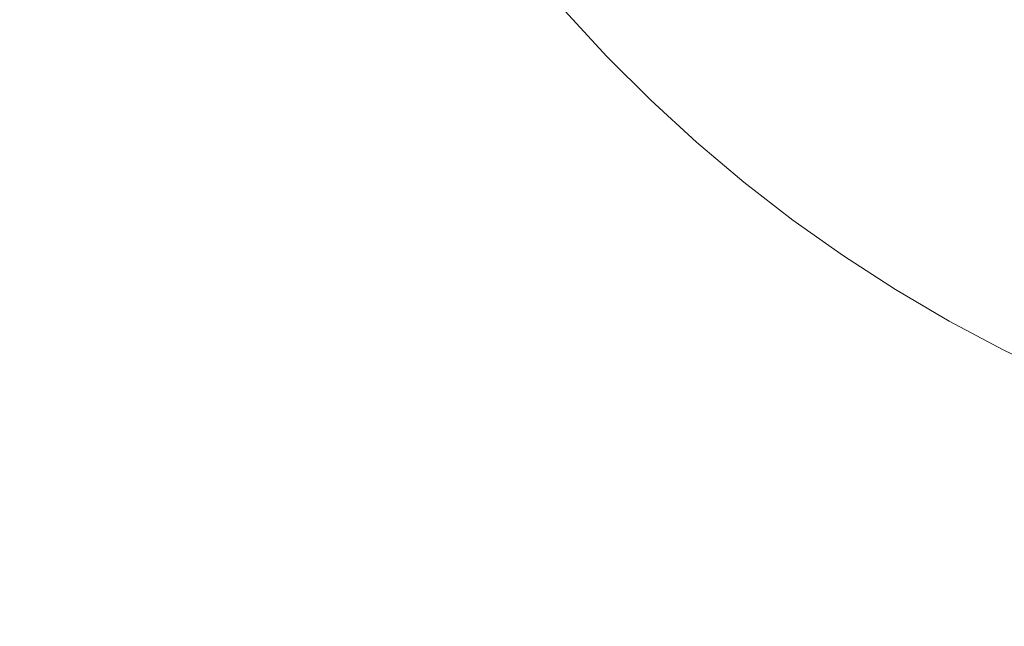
# Model space of a CAD drawing. Header units: centimetres. Extents: x -26 to 27.3, y 37.2 to 39.
# Tile 135 of 256: x -7.9721 to -7.9047, y 37.5919 to 37.6334. Entities that reach past the tile are written whole.
import ezdxf

# ---------------------------------------------------------------- set-up
doc = ezdxf.new("R2010")
doc.units = ezdxf.units.CM
doc.header["$LTSCALE"] = 2.54
doc.layers.add('Lucido design-1', color=7, linetype='Continuous')

# ---------------------------------------------------------------- blocks, each defined once
blk = doc.blocks.new('Gruppo-6-1')
at = {"color": 7, "linetype": 'Continuous', "lineweight": 9}
for points in [[(-25.859734, 38.900112, -349.282667), (-25.859734, 37.300112, -349.282667), (27.240266, 37.300112, -349.282667), (27.240266, 38.900112, -349.282667)], [(-25.859734, 38.900112, -373.24943), (-25.859734, 37.300112, -373.24943), (27.240266, 37.300112, -373.24943), (27.240266, 38.900112, -373.24943)]]:
    blk.add_3dface(points, dxfattribs=at)
for points, invisible_edges in [([(-7.959734, 37.700112, -349.682667), (-7.959734, 38.900112, -349.682667), (9.340266, 38.900112, -349.682667), (9.240266, 37.600112, -349.682667)], 12), ([(-7.959734, 38.900112, -373.64943), (9.340266, 38.900112, -373.64943), (9.240266, 37.600112, -373.64943), (-7.859734, 37.600112, -373.64943)], 10), ([(-7.959734, 37.700112, -373.64943), (-7.959734, 38.900112, -373.64943), (-7.859734, 37.600112, -373.64943)], 10), ([(-7.959734, 37.700112, -349.682667), (9.240266, 37.600112, -349.682667), (-7.859734, 37.600112, -349.682667)], 9), ([(-7.959373, 37.691631, -349.682667), (-7.959644, 37.695868, -349.682667), (-7.959734, 37.700112, -349.682667), (-7.859734, 37.600112, -349.682667)], 12), ([(-7.959373, 37.691631, -373.64943), (-7.959644, 37.695868, -373.64943), (-7.959734, 37.700112, -373.64943), (-7.859734, 37.600112, -373.64943)], 12), ([(-7.859734, 37.600112, -349.682667), (-7.958295, 37.683212, -349.682667), (-7.958924, 37.68741, -349.682667), (-7.959373, 37.691631, -349.682667)], 9), ([(-7.859734, 37.600112, -373.64943), (-7.958295, 37.683212, -373.64943), (-7.958924, 37.68741, -373.64943), (-7.959373, 37.691631, -373.64943)], 9), ([(-7.958295, 37.683212, -349.682667), (-7.876634, 37.60155, -349.682667), (-7.880802, 37.602356, -349.682667)], 9), ([(-7.958295, 37.683212, -349.682667), (-7.900924, 37.608989, -349.682667), (-7.904754, 37.610819, -349.682667)], 9), ([(-7.958295, 37.683212, -349.682667), (-7.889016, 37.604495, -349.682667), (-7.893048, 37.605824, -349.682667), (-7.897019, 37.607323, -349.682667)], 9), ([(-7.958295, 37.683212, -349.682667), (-7.868214, 37.600472, -349.682667), (-7.872435, 37.600922, -349.682667), (-7.876634, 37.60155, -349.682667)], 9), ([(-7.897019, 37.607323, -349.682667), (-7.900924, 37.608989, -349.682667), (-7.958295, 37.683212, -349.682667)], 10), ([(-7.958295, 37.683212, -349.682667), (-7.859734, 37.600112, -349.682667), (-7.863978, 37.600202, -349.682667), (-7.868214, 37.600472, -349.682667)], 9), ([(-7.958295, 37.683212, -349.682667), (-7.912164, 37.614959, -349.682667), (-7.915731, 37.617261, -349.682667), (-7.919197, 37.619712, -349.682667)], 9), ([(-7.880802, 37.602356, -349.682667), (-7.884932, 37.603339, -349.682667), (-7.889016, 37.604495, -349.682667), (-7.958295, 37.683212, -349.682667)], 12), ([(-7.904754, 37.610819, -349.682667), (-7.908503, 37.612811, -349.682667), (-7.912164, 37.614959, -349.682667), (-7.958295, 37.683212, -349.682667)], 12), ([(-7.919197, 37.619712, -349.682667), (-7.922556, 37.622308, -349.682667), (-7.958295, 37.683212, -349.682667)], 10), ([(-7.956507, 37.674914, -349.682667), (-7.957489, 37.679044, -349.682667), (-7.958295, 37.683212, -349.682667), (-7.922556, 37.622308, -349.682667)], 12), ([(-7.956507, 37.674914, -373.64943), (-7.957489, 37.679044, -373.64943), (-7.958295, 37.683212, -373.64943), (-7.859734, 37.600112, -373.64943)], 12), ([(-7.922556, 37.622308, -349.682667), (-7.95535, 37.67083, -349.682667), (-7.956507, 37.674914, -349.682667)], 9), ([(-7.859734, 37.600112, -373.64943), (-7.95535, 37.67083, -373.64943), (-7.956507, 37.674914, -373.64943)], 9), ([(-7.95535, 37.67083, -349.682667), (-7.931929, 37.630918, -349.682667), (-7.934801, 37.634045, -349.682667), (-7.937537, 37.63729, -349.682667)], 9), ([(-7.95535, 37.67083, -349.682667), (-7.922556, 37.622308, -349.682667), (-7.925801, 37.625045, -349.682667)], 9), ([(-7.925801, 37.625045, -349.682667), (-7.928928, 37.627916, -349.682667), (-7.931929, 37.630918, -349.682667), (-7.95535, 37.67083, -349.682667)], 12), ([(-7.859734, 37.600112, -373.64943), (-7.954021, 37.666798, -373.64943), (-7.95535, 37.67083, -373.64943)], 9), ([(-7.950857, 37.658922, -373.64943), (-7.952523, 37.662826, -373.64943), (-7.954021, 37.666798, -373.64943), (-7.859734, 37.600112, -373.64943)], 12), ([(-7.949026, 37.655092, -373.64943), (-7.950857, 37.658922, -373.64943), (-7.859734, 37.600112, -373.64943)], 10), ([(-7.944887, 37.647681, -373.64943), (-7.947035, 37.651343, -373.64943), (-7.949026, 37.655092, -373.64943), (-7.859734, 37.600112, -373.64943)], 12), ([(-7.859734, 37.600112, -373.64943), (-7.942585, 37.644115, -373.64943), (-7.944887, 37.647681, -373.64943)], 9), ([(-7.859734, 37.600112, -373.64943), (-7.937537, 37.63729, -373.64943), (-7.940133, 37.640649, -373.64943), (-7.942585, 37.644115, -373.64943)], 9), ([(-7.969351, 37.632618, -349.686883), (-7.972117, 37.637331, -349.686883), (-7.96859, 37.639301, -349.685763), (-7.965911, 37.634736, -349.685763)], 15), ([(-7.969351, 37.632618, -373.653646), (-7.972117, 37.637331, -373.653646), (-7.96859, 37.639301, -373.652526), (-7.965911, 37.634736, -373.652526)], 15), ([(-7.959654, 37.632578, -349.684812), (-7.96243, 37.636879, -349.684812), (-7.958915, 37.639044, -349.684033), (-7.956234, 37.634889, -349.684033)], 15), ([(-7.959654, 37.632578, -373.651575), (-7.96243, 37.636879, -373.651575), (-7.958915, 37.639044, -373.650796), (-7.956234, 37.634889, -373.650796)], 15), ([(-7.950033, 37.633327, -349.683428), (-7.952786, 37.63722, -349.683428), (-7.949317, 37.639564, -349.682997), (-7.946666, 37.635817, -349.682997)], 15), ([(-7.950033, 37.633327, -373.650191), (-7.952786, 37.63722, -373.650191), (-7.949317, 37.639564, -373.64976), (-7.946666, 37.635817, -373.64976)], 15), ([(-7.943859, 37.632185, -349.682997), (-7.946666, 37.635817, -349.682997), (-7.943287, 37.638316, -349.682744), (-7.940589, 37.634826, -349.682744)], 15), ([(-7.943859, 37.632185, -373.64976), (-7.946666, 37.635817, -373.64976), (-7.943287, 37.638316, -373.649507), (-7.940589, 37.634826, -373.649507)], 15), ([(-7.972746, 37.630528, -349.68817), (-7.975597, 37.635387, -349.68817), (-7.972117, 37.637331, -349.686883), (-7.969351, 37.632618, -349.686883)], 15), ([(-7.972746, 37.630528, -373.654933), (-7.975597, 37.635387, -373.654933), (-7.972117, 37.637331, -373.653646), (-7.969351, 37.632618, -373.653646)], 15), ([(-7.963041, 37.630289, -349.685763), (-7.965911, 37.634736, -349.685763), (-7.96243, 37.636879, -349.684812), (-7.959654, 37.632578, -349.684812)], 15), ([(-7.963041, 37.630289, -373.652526), (-7.965911, 37.634736, -373.652526), (-7.96243, 37.636879, -373.651575), (-7.959654, 37.632578, -373.651575)], 15), ([(-7.953379, 37.630853, -349.684033), (-7.956234, 37.634889, -349.684033), (-7.952786, 37.63722, -349.683428), (-7.950033, 37.633327, -349.683428)], 15), ([(-7.953379, 37.630853, -373.650796), (-7.956234, 37.634889, -373.650796), (-7.952786, 37.63722, -373.650191), (-7.950033, 37.633327, -373.650191)], 15), ([(-7.937745, 37.631453, -349.682744), (-7.940589, 37.634826, -349.682744), (-7.937537, 37.63729, -349.682667), (-7.934801, 37.634045, -349.682667)], 11), ([(-7.937745, 37.631453, -373.649507), (-7.940589, 37.634826, -373.649507), (-7.937537, 37.63729, -373.64943), (-7.934801, 37.634045, -373.64943)], 11), ([(-7.931929, 37.630918, -373.64943), (-7.934801, 37.634045, -373.64943), (-7.937537, 37.63729, -373.64943), (-7.859734, 37.600112, -373.64943)], 12), ([(-7.947117, 37.629555, -349.683428), (-7.950033, 37.633327, -349.683428), (-7.946666, 37.635817, -349.682997), (-7.943859, 37.632185, -349.682997)], 15), ([(-7.947117, 37.629555, -373.650191), (-7.950033, 37.633327, -373.650191), (-7.946666, 37.635817, -373.64976), (-7.943859, 37.632185, -373.64976)], 15), ([(-7.956698, 37.628398, -349.684812), (-7.959654, 37.632578, -349.684812), (-7.956234, 37.634889, -349.684033), (-7.953379, 37.630853, -349.684033)], 15), ([(-7.956698, 37.628398, -373.651575), (-7.959654, 37.632578, -373.651575), (-7.956234, 37.634889, -373.650796), (-7.953379, 37.630853, -373.650796)], 15), ([(-7.966388, 37.628026, -349.686883), (-7.969351, 37.632618, -349.686883), (-7.965911, 37.634736, -349.685763), (-7.963041, 37.630289, -349.685763)], 15), ([(-7.966388, 37.628026, -373.653646), (-7.969351, 37.632618, -373.653646), (-7.965911, 37.634736, -373.652526), (-7.963041, 37.630289, -373.652526)], 15), ([(-7.940901, 37.628676, -349.682997), (-7.943859, 37.632185, -349.682997), (-7.940589, 37.634826, -349.682744), (-7.937745, 37.631453, -349.682744)], 15), ([(-7.940901, 37.628676, -373.64976), (-7.943859, 37.632185, -373.64976), (-7.940589, 37.634826, -373.649507), (-7.937745, 37.631453, -373.649507)], 15), ([(-7.934761, 37.628204, -349.682744), (-7.937745, 37.631453, -349.682744), (-7.934801, 37.634045, -349.682667), (-7.931929, 37.630918, -349.682667)], 11), ([(-7.934761, 37.628204, -373.649507), (-7.937745, 37.631453, -373.649507), (-7.934801, 37.634045, -373.64943), (-7.931929, 37.630918, -373.64943)], 11), ([(-7.950355, 37.626941, -349.684033), (-7.953379, 37.630853, -349.684033), (-7.950033, 37.633327, -349.683428), (-7.947117, 37.629555, -349.683428)], 15), ([(-7.950355, 37.626941, -373.650796), (-7.953379, 37.630853, -373.650796), (-7.950033, 37.633327, -373.650191), (-7.947117, 37.629555, -373.650191)], 15), ([(-7.969691, 37.625794, -349.68817), (-7.972746, 37.630528, -349.68817), (-7.969351, 37.632618, -349.686883), (-7.966388, 37.628026, -349.686883)], 15), ([(-7.969691, 37.625794, -373.654933), (-7.972746, 37.630528, -373.654933), (-7.969351, 37.632618, -373.653646), (-7.966388, 37.628026, -373.653646)], 15), ([(-7.959984, 37.625967, -349.685763), (-7.963041, 37.630289, -349.685763), (-7.959654, 37.632578, -349.684812), (-7.956698, 37.628398, -349.684812)], 15), ([(-7.959984, 37.625967, -373.652526), (-7.963041, 37.630289, -373.652526), (-7.959654, 37.632578, -373.651575), (-7.956698, 37.628398, -373.651575)], 15), ([(-7.944044, 37.62591, -349.683428), (-7.947117, 37.629555, -349.683428), (-7.943859, 37.632185, -349.682997), (-7.940901, 37.628676, -349.682997)], 15), ([(-7.944044, 37.62591, -373.650191), (-7.947117, 37.629555, -373.650191), (-7.943859, 37.632185, -373.64976), (-7.940901, 37.628676, -373.64976)], 15), ([(-7.953567, 37.624347, -349.684812), (-7.956698, 37.628398, -349.684812), (-7.953379, 37.630853, -349.684033), (-7.950355, 37.626941, -349.684033)], 15), ([(-7.953567, 37.624347, -373.651575), (-7.956698, 37.628398, -373.651575), (-7.953379, 37.630853, -373.650796), (-7.950355, 37.626941, -373.650796)], 15), ([(-7.937796, 37.625296, -349.682997), (-7.940901, 37.628676, -349.682997), (-7.937745, 37.631453, -349.682744), (-7.934761, 37.628204, -349.682744)], 15), ([(-7.937796, 37.625296, -373.64976), (-7.940901, 37.628676, -373.64976), (-7.937745, 37.631453, -373.649507), (-7.934761, 37.628204, -373.649507)], 15), ([(-7.931642, 37.625085, -349.682744), (-7.934761, 37.628204, -349.682744), (-7.931929, 37.630918, -349.682667), (-7.928928, 37.627916, -349.682667)], 11), ([(-7.931642, 37.625085, -373.649507), (-7.934761, 37.628204, -373.649507), (-7.931929, 37.630918, -373.64943), (-7.928928, 37.627916, -373.64943)], 11), ([(-7.859734, 37.600112, -373.64943), (-7.928928, 37.627916, -373.64943), (-7.931929, 37.630918, -373.64943)], 9), ([(-7.972943, 37.623596, -349.689622), (-7.976088, 37.62847, -349.689622), (-7.972746, 37.630528, -349.68817), (-7.969691, 37.625794, -349.68817)], 15), ([(-7.972943, 37.623596, -373.656385), (-7.976088, 37.62847, -373.656385), (-7.972746, 37.630528, -373.654933), (-7.969691, 37.625794, -373.654933)], 15), ([(-7.963233, 37.623565, -349.686883), (-7.966388, 37.628026, -349.686883), (-7.963041, 37.630289, -349.685763), (-7.959984, 37.625967, -349.685763)], 15), ([(-7.963233, 37.623565, -373.653646), (-7.966388, 37.628026, -373.653646), (-7.963041, 37.630289, -373.652526), (-7.959984, 37.625967, -373.652526)], 15), ([(-7.947168, 37.62316, -349.684033), (-7.950355, 37.626941, -349.684033), (-7.947117, 37.629555, -349.683428), (-7.944044, 37.62591, -349.683428)], 15), ([(-7.947168, 37.62316, -373.650796), (-7.950355, 37.626941, -373.650796), (-7.947117, 37.629555, -373.650191), (-7.944044, 37.62591, -373.650191)], 15), ([(-7.956747, 37.621779, -349.685763), (-7.959984, 37.625967, -349.685763), (-7.956698, 37.628398, -349.684812), (-7.953567, 37.624347, -349.684812)], 15), ([(-7.956747, 37.621779, -373.652526), (-7.959984, 37.625967, -373.652526), (-7.956698, 37.628398, -373.651575), (-7.953567, 37.624347, -373.651575)], 15), ([(-7.940819, 37.622398, -349.683428), (-7.944044, 37.62591, -349.683428), (-7.940901, 37.628676, -349.682997), (-7.937796, 37.625296, -349.682997)], 15), ([(-7.940819, 37.622398, -373.650191), (-7.944044, 37.62591, -373.650191), (-7.940901, 37.628676, -373.64976), (-7.937796, 37.625296, -373.64976)], 15), ([(-7.93455, 37.62205, -349.682997), (-7.937796, 37.625296, -349.682997), (-7.934761, 37.628204, -349.682744), (-7.931642, 37.625085, -349.682744)], 15), ([(-7.93455, 37.62205, -373.64976), (-7.937796, 37.625296, -373.64976), (-7.934761, 37.628204, -373.649507), (-7.931642, 37.625085, -373.649507)], 15), ([(-7.966437, 37.621194, -349.68817), (-7.969691, 37.625794, -349.68817), (-7.966388, 37.628026, -349.686883), (-7.963233, 37.623565, -349.686883)], 15), ([(-7.966437, 37.621194, -373.654933), (-7.969691, 37.625794, -373.654933), (-7.966388, 37.628026, -373.653646), (-7.963233, 37.623565, -373.653646)], 15), ([(-7.928393, 37.6221, -349.682744), (-7.931642, 37.625085, -349.682744), (-7.928928, 37.627916, -349.682667), (-7.925801, 37.625045, -349.682667)], 11), ([(-7.928393, 37.6221, -373.649507), (-7.931642, 37.625085, -373.649507), (-7.928928, 37.627916, -373.64943), (-7.925801, 37.625045, -373.64943)], 11), ([(-7.922556, 37.622308, -373.64943), (-7.925801, 37.625045, -373.64943), (-7.928928, 37.627916, -373.64943), (-7.859734, 37.600112, -373.64943)], 12), ([(-7.950267, 37.620433, -349.684812), (-7.953567, 37.624347, -349.684812), (-7.950355, 37.626941, -349.684033), (-7.947168, 37.62316, -349.684033)], 15), ([(-7.950267, 37.620433, -373.651575), (-7.953567, 37.624347, -373.651575), (-7.950355, 37.626941, -373.650796), (-7.947168, 37.62316, -373.650796)], 15), ([(-7.969593, 37.61886, -349.689622), (-7.972943, 37.623596, -349.689622), (-7.969691, 37.625794, -349.68817), (-7.966437, 37.621194, -349.68817)], 15), ([(-7.969593, 37.61886, -373.656385), (-7.972943, 37.623596, -373.656385), (-7.969691, 37.625794, -373.654933), (-7.966437, 37.621194, -373.654933)], 15), ([(-7.959891, 37.619241, -349.686883), (-7.963233, 37.623565, -349.686883), (-7.959984, 37.625967, -349.685763), (-7.956747, 37.621779, -349.685763)], 15), ([(-7.959891, 37.619241, -373.653646), (-7.963233, 37.623565, -373.653646), (-7.959984, 37.625967, -373.652526), (-7.956747, 37.621779, -373.652526)], 15), ([(-7.943823, 37.619519, -349.684033), (-7.947168, 37.62316, -349.684033), (-7.944044, 37.62591, -349.683428), (-7.940819, 37.622398, -349.683428)], 15), ([(-7.943823, 37.619519, -373.650796), (-7.947168, 37.62316, -373.650796), (-7.944044, 37.62591, -373.650191), (-7.940819, 37.622398, -373.650191)], 15), ([(-7.937447, 37.619027, -349.683428), (-7.940819, 37.622398, -349.683428), (-7.937796, 37.625296, -349.682997), (-7.93455, 37.62205, -349.682997)], 15), ([(-7.937447, 37.619027, -373.650191), (-7.940819, 37.622398, -373.650191), (-7.937796, 37.625296, -373.64976), (-7.93455, 37.62205, -373.64976)], 15), ([(-7.93117, 37.618945, -349.682997), (-7.93455, 37.62205, -349.682997), (-7.931642, 37.625085, -349.682744), (-7.928393, 37.6221, -349.682744)], 15), ([(-7.93117, 37.618945, -373.64976), (-7.93455, 37.62205, -373.64976), (-7.931642, 37.625085, -373.649507), (-7.928393, 37.6221, -373.649507)], 15), ([(-7.92502, 37.619257, -349.682744), (-7.928393, 37.6221, -349.682744), (-7.925801, 37.625045, -349.682667), (-7.922556, 37.622308, -349.682667)], 11), ([(-7.92502, 37.619257, -373.649507), (-7.928393, 37.6221, -373.649507), (-7.925801, 37.625045, -373.64943), (-7.922556, 37.622308, -373.64943)], 11), ([(-7.953335, 37.617732, -349.685763), (-7.956747, 37.621779, -349.685763), (-7.953567, 37.624347, -349.684812), (-7.950267, 37.620433, -349.684812)], 15), ([(-7.953335, 37.617732, -373.652526), (-7.956747, 37.621779, -373.652526), (-7.953567, 37.624347, -373.651575), (-7.950267, 37.620433, -373.651575)], 15), ([(-7.972694, 37.616567, -349.691235), (-7.976138, 37.621436, -349.691235), (-7.972943, 37.623596, -349.689622), (-7.969593, 37.61886, -349.689622)], 15), ([(-7.972694, 37.616567, -373.657998), (-7.976138, 37.621436, -373.657998), (-7.972943, 37.623596, -373.656385), (-7.969593, 37.61886, -373.656385)], 15), ([(-7.962992, 37.616737, -349.68817), (-7.966437, 37.621194, -349.68817), (-7.963233, 37.623565, -349.686883), (-7.959891, 37.619241, -349.686883)], 15), ([(-7.962992, 37.616737, -373.654933), (-7.966437, 37.621194, -373.654933), (-7.963233, 37.623565, -373.653646), (-7.959891, 37.619241, -373.653646)], 15), ([(-7.946803, 37.616663, -349.684812), (-7.950267, 37.620433, -349.684812), (-7.947168, 37.62316, -349.684033), (-7.943823, 37.619519, -349.684033)], 15), ([(-7.946803, 37.616663, -373.651575), (-7.950267, 37.620433, -373.651575), (-7.947168, 37.62316, -373.650796), (-7.943823, 37.619519, -373.650796)], 15), ([(-7.940327, 37.616023, -349.684033), (-7.943823, 37.619519, -349.684033), (-7.940819, 37.622398, -349.683428), (-7.937447, 37.619027, -349.683428)], 15), ([(-7.940327, 37.616023, -373.650796), (-7.943823, 37.619519, -373.650796), (-7.940819, 37.622398, -373.650191), (-7.937447, 37.619027, -373.650191)], 15), ([(-7.933936, 37.615802, -349.683428), (-7.937447, 37.619027, -349.683428), (-7.93455, 37.62205, -349.682997), (-7.93117, 37.618945, -349.682997)], 15), ([(-7.933936, 37.615802, -373.650191), (-7.937447, 37.619027, -373.650191), (-7.93455, 37.62205, -373.64976), (-7.93117, 37.618945, -373.64976)], 15), ([(-7.92766, 37.615986, -349.682997), (-7.93117, 37.618945, -349.682997), (-7.928393, 37.6221, -349.682744), (-7.92502, 37.619257, -349.682744)], 15), ([(-7.92766, 37.615986, -373.64976), (-7.93117, 37.618945, -373.64976), (-7.928393, 37.6221, -373.649507), (-7.92502, 37.619257, -373.649507)], 15), ([(-7.921529, 37.616559, -349.682744), (-7.92502, 37.619257, -349.682744), (-7.922556, 37.622308, -349.682667), (-7.919197, 37.619712, -349.682667)], 11), ([(-7.921529, 37.616559, -373.649507), (-7.92502, 37.619257, -373.649507), (-7.922556, 37.622308, -373.64943), (-7.919197, 37.619712, -373.64943)], 11), ([(-7.919197, 37.619712, -373.64943), (-7.922556, 37.622308, -373.64943), (-7.859734, 37.600112, -373.64943)], 10), ([(-7.956368, 37.615063, -349.686883), (-7.959891, 37.619241, -349.686883), (-7.956747, 37.621779, -349.685763), (-7.953335, 37.617732, -349.685763)], 15), ([(-7.956368, 37.615063, -373.653646), (-7.959891, 37.619241, -373.653646), (-7.956747, 37.621779, -373.652526), (-7.953335, 37.617732, -373.652526)], 15), ([(-7.966046, 37.614271, -349.689622), (-7.969593, 37.61886, -349.689622), (-7.966437, 37.621194, -349.68817), (-7.962992, 37.616737, -349.68817)], 15), ([(-7.966046, 37.614271, -373.656385), (-7.969593, 37.61886, -373.656385), (-7.966437, 37.621194, -373.654933), (-7.962992, 37.616737, -373.654933)], 15), ([(-7.949755, 37.613834, -349.685763), (-7.953335, 37.617732, -349.685763), (-7.950267, 37.620433, -349.684812), (-7.946803, 37.616663, -349.684812)], 15), ([(-7.949755, 37.613834, -373.652526), (-7.953335, 37.617732, -373.652526), (-7.950267, 37.620433, -373.651575), (-7.946803, 37.616663, -373.651575)], 15), ([(-7.943183, 37.613042, -349.684812), (-7.946803, 37.616663, -349.684812), (-7.943823, 37.619519, -349.684033), (-7.940327, 37.616023, -349.684033)], 15), ([(-7.943183, 37.613042, -373.651575), (-7.946803, 37.616663, -373.651575), (-7.943823, 37.619519, -373.650796), (-7.940327, 37.616023, -373.650796)], 15), ([(-7.917928, 37.614011, -349.682744), (-7.921529, 37.616559, -349.682744), (-7.919197, 37.619712, -349.682667), (-7.915731, 37.617261, -349.682667)], 11), ([(-7.917928, 37.614011, -373.649507), (-7.921529, 37.616559, -373.649507), (-7.919197, 37.619712, -373.64943), (-7.915731, 37.617261, -373.64943)], 11), ([(-7.859734, 37.600112, -373.64943), (-7.912164, 37.614959, -373.64943), (-7.915731, 37.617261, -373.64943), (-7.919197, 37.619712, -373.64943)], 9), ([(-7.969047, 37.611848, -349.691235), (-7.972694, 37.616567, -349.691235), (-7.969593, 37.61886, -349.689622), (-7.966046, 37.614271, -349.689622)], 15), ([(-7.969047, 37.611848, -373.657998), (-7.972694, 37.616567, -373.657998), (-7.969593, 37.61886, -373.656385), (-7.966046, 37.614271, -373.656385)], 15), ([(-7.95936, 37.612429, -349.68817), (-7.962992, 37.616737, -349.68817), (-7.959891, 37.619241, -349.686883), (-7.956368, 37.615063, -349.686883)], 15), ([(-7.95936, 37.612429, -373.654933), (-7.962992, 37.616737, -373.654933), (-7.959891, 37.619241, -373.653646), (-7.956368, 37.615063, -373.653646)], 15), ([(-7.936685, 37.612678, -349.684033), (-7.940327, 37.616023, -349.684033), (-7.937447, 37.619027, -349.683428), (-7.933936, 37.615802, -349.683428)], 15), ([(-7.936685, 37.612678, -373.650796), (-7.940327, 37.616023, -373.650796), (-7.937447, 37.619027, -373.650191), (-7.933936, 37.615802, -373.650191)], 15), ([(-7.930291, 37.612728, -349.683428), (-7.933936, 37.615802, -349.683428), (-7.93117, 37.618945, -349.682997), (-7.92766, 37.615986, -349.682997)], 15), ([(-7.930291, 37.612728, -373.650191), (-7.933936, 37.615802, -373.650191), (-7.93117, 37.618945, -373.64976), (-7.92766, 37.615986, -373.64976)], 15), ([(-7.924029, 37.613179, -349.682997), (-7.92766, 37.615986, -349.682997), (-7.92502, 37.619257, -349.682744), (-7.921529, 37.616559, -349.682744)], 15), ([(-7.924029, 37.613179, -373.64976), (-7.92766, 37.615986, -373.64976), (-7.92502, 37.619257, -373.649507), (-7.921529, 37.616559, -373.649507)], 15), ([(-7.952671, 37.611038, -349.686883), (-7.956368, 37.615063, -349.686883), (-7.953335, 37.617732, -349.685763), (-7.949755, 37.613834, -349.685763)], 15), ([(-7.952671, 37.611038, -373.653646), (-7.956368, 37.615063, -373.653646), (-7.953335, 37.617732, -373.652526), (-7.949755, 37.613834, -373.652526)], 15), ([(-7.962307, 37.609836, -349.689622), (-7.966046, 37.614271, -349.689622), (-7.962992, 37.616737, -349.68817), (-7.95936, 37.612429, -349.68817)], 15), ([(-7.962307, 37.609836, -373.656385), (-7.966046, 37.614271, -373.656385), (-7.962992, 37.616737, -373.654933), (-7.95936, 37.612429, -373.654933)], 15), ([(-7.946012, 37.610091, -349.685763), (-7.949755, 37.613834, -349.685763), (-7.946803, 37.616663, -349.684812), (-7.943183, 37.613042, -349.684812)], 15), ([(-7.946012, 37.610091, -373.652526), (-7.949755, 37.613834, -373.652526), (-7.946803, 37.616663, -373.651575), (-7.943183, 37.613042, -373.651575)], 15), ([(-7.914221, 37.611619, -349.682744), (-7.917928, 37.614011, -349.682744), (-7.915731, 37.617261, -349.682667), (-7.912164, 37.614959, -349.682667)], 11), ([(-7.914221, 37.611619, -373.649507), (-7.917928, 37.614011, -373.649507), (-7.915731, 37.617261, -373.64943), (-7.912164, 37.614959, -373.64943)], 11), ([(-7.97199, 37.609471, -349.693006), (-7.975736, 37.614317, -349.693006), (-7.972694, 37.616567, -349.691235), (-7.969047, 37.611848, -349.691235)], 15), ([(-7.97199, 37.609471, -373.659769), (-7.975736, 37.614317, -373.659769), (-7.972694, 37.616567, -373.657998), (-7.969047, 37.611848, -373.657998)], 15), ([(-7.939413, 37.609579, -349.684812), (-7.943183, 37.613042, -349.684812), (-7.940327, 37.616023, -349.684033), (-7.936685, 37.612678, -349.684033)], 15), ([(-7.939413, 37.609579, -373.651575), (-7.943183, 37.613042, -373.651575), (-7.940327, 37.616023, -373.650796), (-7.936685, 37.612678, -373.650796)], 15), ([(-7.926519, 37.609813, -349.683428), (-7.930291, 37.612728, -349.683428), (-7.92766, 37.615986, -349.682997), (-7.924029, 37.613179, -349.682997)], 15), ([(-7.926519, 37.609813, -373.650191), (-7.930291, 37.612728, -373.650191), (-7.92766, 37.615986, -373.64976), (-7.924029, 37.613179, -373.64976)], 15), ([(-7.920281, 37.610529, -349.682997), (-7.924029, 37.613179, -349.682997), (-7.921529, 37.616559, -349.682744), (-7.917928, 37.614011, -349.682744)], 15), ([(-7.920281, 37.610529, -373.64976), (-7.924029, 37.613179, -373.64976), (-7.921529, 37.616559, -373.649507), (-7.917928, 37.614011, -373.649507)], 15), ([(-7.932905, 37.609491, -349.684033), (-7.936685, 37.612678, -349.684033), (-7.933936, 37.615802, -349.683428), (-7.930291, 37.612728, -349.683428)], 15), ([(-7.932905, 37.609491, -373.650796), (-7.936685, 37.612678, -373.650796), (-7.933936, 37.615802, -373.650191), (-7.930291, 37.612728, -373.650191)], 15), ([(-7.955549, 37.60828, -349.68817), (-7.95936, 37.612429, -349.68817), (-7.956368, 37.615063, -349.686883), (-7.952671, 37.611038, -349.686883)], 15), ([(-7.955549, 37.60828, -373.654933), (-7.95936, 37.612429, -373.654933), (-7.956368, 37.615063, -373.653646), (-7.952671, 37.611038, -373.653646)], 15), ([(-7.910416, 37.609386, -349.682744), (-7.914221, 37.611619, -349.682744), (-7.912164, 37.614959, -349.682667), (-7.908503, 37.612811, -349.682667)], 11), ([(-7.910416, 37.609386, -373.649507), (-7.914221, 37.611619, -373.649507), (-7.912164, 37.614959, -373.64943), (-7.908503, 37.612811, -373.64943)], 11), ([(-7.904754, 37.610819, -373.64943), (-7.908503, 37.612811, -373.64943), (-7.912164, 37.614959, -373.64943), (-7.859734, 37.600112, -373.64943)], 12), ([(-7.974871, 37.607145, -349.694931), (-7.978713, 37.612115, -349.694931), (-7.975736, 37.614317, -349.693006), (-7.97199, 37.609471, -349.693006)], 15), ([(-7.974871, 37.607145, -373.661694), (-7.978713, 37.612115, -373.661694), (-7.975736, 37.614317, -373.659769), (-7.97199, 37.609471, -373.659769)], 15), ([(-7.965202, 37.607288, -349.691235), (-7.969047, 37.611848, -349.691235), (-7.966046, 37.614271, -349.689622), (-7.962307, 37.609836, -349.689622)], 15), ([(-7.965202, 37.607288, -373.657998), (-7.969047, 37.611848, -373.657998), (-7.966046, 37.614271, -373.656385), (-7.962307, 37.609836, -373.656385)], 15), ([(-7.916425, 37.60804, -349.682997), (-7.920281, 37.610529, -349.682997), (-7.917928, 37.614011, -349.682744), (-7.914221, 37.611619, -349.682744)], 15), ([(-7.916425, 37.60804, -373.64976), (-7.920281, 37.610529, -373.64976), (-7.917928, 37.614011, -373.649507), (-7.914221, 37.611619, -373.649507)], 15), ([(-7.948807, 37.607174, -349.686883), (-7.952671, 37.611038, -349.686883), (-7.949755, 37.613834, -349.685763), (-7.946012, 37.610091, -349.685763)], 15), ([(-7.948807, 37.607174, -373.653646), (-7.952671, 37.611038, -373.653646), (-7.949755, 37.613834, -373.652526), (-7.946012, 37.610091, -373.652526)], 15), ([(-7.942113, 37.606511, -349.685763), (-7.946012, 37.610091, -349.685763), (-7.943183, 37.613042, -349.684812), (-7.939413, 37.609579, -349.684812)], 15), ([(-7.942113, 37.606511, -373.652526), (-7.946012, 37.610091, -373.652526), (-7.943183, 37.613042, -373.651575), (-7.939413, 37.609579, -373.651575)], 15), ([(-7.935499, 37.606279, -349.684812), (-7.939413, 37.609579, -349.684812), (-7.936685, 37.612678, -349.684033), (-7.932905, 37.609491, -349.684033)], 15), ([(-7.935499, 37.606279, -373.651575), (-7.939413, 37.609579, -373.651575), (-7.936685, 37.612678, -373.650796), (-7.932905, 37.609491, -373.650796)], 15), ([(-7.928993, 37.606467, -349.684033), (-7.932905, 37.609491, -349.684033), (-7.930291, 37.612728, -349.683428), (-7.926519, 37.609813, -349.683428)], 15), ([(-7.928993, 37.606467, -373.650796), (-7.932905, 37.609491, -373.650796), (-7.930291, 37.612728, -373.650191), (-7.926519, 37.609813, -373.650191)], 15), ([(-7.922626, 37.60706, -349.683428), (-7.926519, 37.609813, -349.683428), (-7.924029, 37.613179, -349.682997), (-7.920281, 37.610529, -349.682997)], 15), ([(-7.922626, 37.60706, -373.650191), (-7.926519, 37.609813, -373.650191), (-7.924029, 37.613179, -373.64976), (-7.920281, 37.610529, -373.64976)], 15), ([(-7.90652, 37.607317, -349.682744), (-7.910416, 37.609386, -349.682744), (-7.908503, 37.612811, -349.682667), (-7.904754, 37.610819, -349.682667)], 11), ([(-7.90652, 37.607317, -373.649507), (-7.910416, 37.609386, -373.649507), (-7.908503, 37.612811, -373.64943), (-7.904754, 37.610819, -373.64943)], 11), ([(-7.958383, 37.605564, -349.689622), (-7.962307, 37.609836, -349.689622), (-7.95936, 37.612429, -349.68817), (-7.955549, 37.60828, -349.68817)], 15), ([(-7.958383, 37.605564, -373.656385), (-7.962307, 37.609836, -373.656385), (-7.95936, 37.612429, -373.654933), (-7.955549, 37.60828, -373.654933)], 15), ([(-7.968042, 37.604788, -349.693006), (-7.97199, 37.609471, -349.693006), (-7.969047, 37.611848, -349.691235), (-7.965202, 37.607288, -349.691235)], 15), ([(-7.968042, 37.604788, -373.659769), (-7.97199, 37.609471, -373.659769), (-7.969047, 37.611848, -373.657998), (-7.965202, 37.607288, -373.657998)], 15), ([(-7.912466, 37.605717, -349.682997), (-7.916425, 37.60804, -349.682997), (-7.914221, 37.611619, -349.682744), (-7.910416, 37.609386, -349.682744)], 15), ([(-7.912466, 37.605717, -373.64976), (-7.916425, 37.60804, -373.64976), (-7.914221, 37.611619, -373.649507), (-7.910416, 37.609386, -373.649507)], 15), ([(-7.951565, 37.604296, -349.68817), (-7.955549, 37.60828, -349.68817), (-7.952671, 37.611038, -349.686883), (-7.948807, 37.607174, -349.686883)], 15), ([(-7.951565, 37.604296, -373.654933), (-7.955549, 37.60828, -373.654933), (-7.952671, 37.611038, -373.653646), (-7.948807, 37.607174, -373.653646)], 15), ([(-7.902539, 37.605415, -349.682744), (-7.90652, 37.607317, -349.682744), (-7.904754, 37.610819, -349.682667), (-7.900924, 37.608989, -349.682667)], 11), ([(-7.902539, 37.605415, -373.649507), (-7.90652, 37.607317, -373.649507), (-7.904754, 37.610819, -373.64943), (-7.900924, 37.608989, -373.64943)], 11), ([(-7.859734, 37.600112, -373.64943), (-7.900924, 37.608989, -373.64943), (-7.904754, 37.610819, -373.64943)], 9), ([(-7.944783, 37.603478, -349.686883), (-7.948807, 37.607174, -349.686883), (-7.946012, 37.610091, -349.685763), (-7.942113, 37.606511, -349.685763)], 15), ([(-7.944783, 37.603478, -373.653646), (-7.948807, 37.607174, -373.653646), (-7.946012, 37.610091, -373.652526), (-7.942113, 37.606511, -373.652526)], 15), ([(-7.91862, 37.604474, -349.683428), (-7.922626, 37.60706, -349.683428), (-7.920281, 37.610529, -349.682997), (-7.916425, 37.60804, -349.682997)], 15), ([(-7.91862, 37.604474, -373.650191), (-7.922626, 37.60706, -373.650191), (-7.920281, 37.610529, -373.64976), (-7.916425, 37.60804, -373.64976)], 15), ([(-7.970822, 37.602342, -349.694931), (-7.974871, 37.607145, -349.694931), (-7.97199, 37.609471, -349.693006), (-7.968042, 37.604788, -349.693006)], 15), ([(-7.970822, 37.602342, -373.661694), (-7.974871, 37.607145, -373.661694), (-7.97199, 37.609471, -373.659769), (-7.968042, 37.604788, -373.659769)], 15), ([(-7.961168, 37.602895, -349.691235), (-7.965202, 37.607288, -349.691235), (-7.962307, 37.609836, -349.689622), (-7.958383, 37.605564, -349.689622)], 15), ([(-7.961168, 37.602895, -373.657998), (-7.965202, 37.607288, -373.657998), (-7.962307, 37.609836, -373.656385), (-7.958383, 37.605564, -373.656385)], 15), ([(-7.938067, 37.603099, -349.685763), (-7.942113, 37.606511, -349.685763), (-7.939413, 37.609579, -349.684812), (-7.935499, 37.606279, -349.684812)], 15), ([(-7.938067, 37.603099, -373.652526), (-7.942113, 37.606511, -373.652526), (-7.939413, 37.609579, -373.651575), (-7.935499, 37.606279, -373.651575)], 15), ([(-7.931448, 37.603148, -349.684812), (-7.935499, 37.606279, -349.684812), (-7.932905, 37.609491, -349.684033), (-7.928993, 37.606467, -349.684033)], 15), ([(-7.931448, 37.603148, -373.651575), (-7.935499, 37.606279, -373.651575), (-7.932905, 37.609491, -373.650796), (-7.928993, 37.606467, -373.650796)], 15), ([(-7.924956, 37.603612, -349.684033), (-7.928993, 37.606467, -349.684033), (-7.926519, 37.609813, -349.683428), (-7.922626, 37.60706, -349.683428)], 15), ([(-7.924956, 37.603612, -373.650796), (-7.928993, 37.606467, -373.650796), (-7.926519, 37.609813, -373.650191), (-7.922626, 37.60706, -373.650191)], 15), ([(-7.908412, 37.603564, -349.682997), (-7.912466, 37.605717, -349.682997), (-7.910416, 37.609386, -349.682744), (-7.90652, 37.607317, -349.682744)], 15), ([(-7.908412, 37.603564, -373.64976), (-7.912466, 37.605717, -373.64976), (-7.910416, 37.609386, -373.649507), (-7.90652, 37.607317, -373.649507)], 15), ([(-7.954281, 37.601463, -349.689622), (-7.958383, 37.605564, -349.689622), (-7.955549, 37.60828, -349.68817), (-7.951565, 37.604296, -349.68817)], 15), ([(-7.954281, 37.601463, -373.656385), (-7.958383, 37.605564, -373.656385), (-7.955549, 37.60828, -373.654933), (-7.951565, 37.604296, -373.654933)], 15), ([(-7.914508, 37.602061, -349.683428), (-7.91862, 37.604474, -349.683428), (-7.916425, 37.60804, -349.682997), (-7.912466, 37.605717, -349.682997)], 15), ([(-7.914508, 37.602061, -373.650191), (-7.91862, 37.604474, -373.650191), (-7.916425, 37.60804, -373.64976), (-7.912466, 37.605717, -373.64976)], 15), ([(-7.963899, 37.600278, -349.693006), (-7.968042, 37.604788, -349.693006), (-7.965202, 37.607288, -349.691235), (-7.961168, 37.602895, -349.691235)], 15), ([(-7.963899, 37.600278, -373.659769), (-7.968042, 37.604788, -373.659769), (-7.965202, 37.607288, -373.657998), (-7.961168, 37.602895, -373.657998)], 15), ([(-7.904271, 37.601585, -349.682997), (-7.908412, 37.603564, -349.682997), (-7.90652, 37.607317, -349.682744), (-7.902539, 37.605415, -349.682744)], 15), ([(-7.904271, 37.601585, -373.64976), (-7.908412, 37.603564, -373.64976), (-7.90652, 37.607317, -373.649507), (-7.902539, 37.605415, -373.649507)], 15), ([(-7.973536, 37.599954, -349.697008), (-7.977684, 37.604874, -349.697008), (-7.974871, 37.607145, -349.694931), (-7.970822, 37.602342, -349.694931)], 15), ([(-7.973536, 37.599954, -373.663771), (-7.977684, 37.604874, -373.663771), (-7.974871, 37.607145, -373.661694), (-7.970822, 37.602342, -373.661694)], 15), ([(-7.947416, 37.600485, -349.68817), (-7.951565, 37.604296, -349.68817), (-7.948807, 37.607174, -349.686883), (-7.944783, 37.603478, -349.686883)], 15), ([(-7.947416, 37.600485, -373.654933), (-7.951565, 37.604296, -373.654933), (-7.948807, 37.607174, -373.653646), (-7.944783, 37.603478, -373.653646)], 15), ([(-7.920802, 37.600931, -349.684033), (-7.924956, 37.603612, -349.684033), (-7.922626, 37.60706, -349.683428), (-7.91862, 37.604474, -349.683428)], 15), ([(-7.920802, 37.600931, -373.650796), (-7.924956, 37.603612, -373.650796), (-7.922626, 37.60706, -373.650191), (-7.91862, 37.604474, -373.650191)], 15), ([(-7.940605, 37.599955, -349.686883), (-7.944783, 37.603478, -349.686883), (-7.942113, 37.606511, -349.685763), (-7.938067, 37.603099, -349.685763)], 15), ([(-7.940605, 37.599955, -373.653646), (-7.944783, 37.603478, -373.653646), (-7.942113, 37.606511, -373.652526), (-7.938067, 37.603099, -373.652526)], 15), ([(-7.933879, 37.599861, -349.685763), (-7.938067, 37.603099, -349.685763), (-7.935499, 37.606279, -349.684812), (-7.931448, 37.603148, -349.684812)], 15), ([(-7.933879, 37.599861, -373.652526), (-7.938067, 37.603099, -373.652526), (-7.935499, 37.606279, -373.651575), (-7.931448, 37.603148, -373.651575)], 15), ([(-7.927268, 37.600192, -349.684812), (-7.931448, 37.603148, -349.684812), (-7.928993, 37.606467, -349.684033), (-7.924956, 37.603612, -349.684033)], 15), ([(-7.927268, 37.600192, -373.651575), (-7.931448, 37.603148, -373.651575), (-7.928993, 37.606467, -373.650796), (-7.924956, 37.603612, -373.650796)], 15), ([(-7.95695, 37.598678, -349.691235), (-7.961168, 37.602895, -349.691235), (-7.958383, 37.605564, -349.689622), (-7.954281, 37.601463, -349.689622)], 15), ([(-7.95695, 37.598678, -373.657998), (-7.961168, 37.602895, -373.657998), (-7.958383, 37.605564, -373.656385), (-7.954281, 37.601463, -373.656385)], 15), ([(-7.910297, 37.599825, -349.683428), (-7.914508, 37.602061, -349.683428), (-7.912466, 37.605717, -349.682997), (-7.908412, 37.603564, -349.682997)], 15), ([(-7.910297, 37.599825, -373.650191), (-7.914508, 37.602061, -373.650191), (-7.912466, 37.605717, -373.64976), (-7.908412, 37.603564, -373.64976)], 15), ([(-7.966572, 37.597716, -349.694931), (-7.970822, 37.602342, -349.694931), (-7.968042, 37.604788, -349.693006), (-7.963899, 37.600278, -349.693006)], 15), ([(-7.966572, 37.597716, -373.661694), (-7.970822, 37.602342, -373.661694), (-7.968042, 37.604788, -373.659769), (-7.963899, 37.600278, -373.659769)], 15), ([(-7.950009, 37.597539, -349.689622), (-7.954281, 37.601463, -349.689622), (-7.951565, 37.604296, -349.68817), (-7.947416, 37.600485, -349.68817)], 15), ([(-7.950009, 37.597539, -373.656385), (-7.954281, 37.601463, -373.656385), (-7.951565, 37.604296, -373.654933), (-7.947416, 37.600485, -373.654933)], 15), ([(-7.916538, 37.598428, -349.684033), (-7.920802, 37.600931, -349.684033), (-7.91862, 37.604474, -349.683428), (-7.914508, 37.602061, -349.683428)], 15), ([(-7.916538, 37.598428, -373.650796), (-7.920802, 37.600931, -373.650796), (-7.91862, 37.604474, -373.650191), (-7.914508, 37.602061, -373.650191)], 15), ([(-7.943109, 37.596854, -349.68817), (-7.947416, 37.600485, -349.68817), (-7.944783, 37.603478, -349.686883), (-7.940605, 37.599955, -349.686883)], 15), ([(-7.943109, 37.596854, -373.654933), (-7.947416, 37.600485, -373.654933), (-7.944783, 37.603478, -373.653646), (-7.940605, 37.599955, -373.653646)], 15), ([(-7.922966, 37.597416, -349.684812), (-7.927268, 37.600192, -349.684812), (-7.924956, 37.603612, -349.684033), (-7.920802, 37.600931, -349.684033)], 15), ([(-7.922966, 37.597416, -373.651575), (-7.927268, 37.600192, -373.651575), (-7.924956, 37.603612, -373.650796), (-7.920802, 37.600931, -373.650796)], 15), ([(-7.905996, 37.597769, -349.683428), (-7.910297, 37.599825, -349.683428), (-7.908412, 37.603564, -349.682997), (-7.904271, 37.601585, -349.682997)], 15), ([(-7.905996, 37.597769, -373.650191), (-7.910297, 37.599825, -373.650191), (-7.908412, 37.603564, -373.64976), (-7.904271, 37.601585, -373.64976)], 15), ([(-7.959568, 37.595947, -349.693006), (-7.963899, 37.600278, -349.693006), (-7.961168, 37.602895, -349.691235), (-7.95695, 37.598678, -349.691235)], 15), ([(-7.959568, 37.595947, -373.659769), (-7.963899, 37.600278, -373.659769), (-7.961168, 37.602895, -373.657998), (-7.95695, 37.598678, -373.657998)], 15), ([(-7.936281, 37.596613, -349.686883), (-7.940605, 37.599955, -349.686883), (-7.938067, 37.603099, -349.685763), (-7.933879, 37.599861, -349.685763)], 15), ([(-7.936281, 37.596613, -373.653646), (-7.940605, 37.599955, -373.653646), (-7.938067, 37.603099, -373.652526), (-7.933879, 37.599861, -373.652526)], 15), ([(-7.929557, 37.596805, -349.685763), (-7.933879, 37.599861, -349.685763), (-7.931448, 37.603148, -349.684812), (-7.927268, 37.600192, -349.684812)], 15), ([(-7.929557, 37.596805, -373.652526), (-7.933879, 37.599861, -373.652526), (-7.931448, 37.603148, -373.651575), (-7.927268, 37.600192, -373.651575)], 15), ([(-7.969182, 37.595214, -349.697008), (-7.973536, 37.599954, -349.697008), (-7.970822, 37.602342, -349.694931), (-7.966572, 37.597716, -349.694931)], 15), ([(-7.969182, 37.595214, -373.663771), (-7.973536, 37.599954, -373.663771), (-7.970822, 37.602342, -373.661694), (-7.966572, 37.597716, -373.661694)], 15), ([(-7.912171, 37.596109, -349.684033), (-7.916538, 37.598428, -349.684033), (-7.914508, 37.602061, -349.683428), (-7.910297, 37.599825, -349.683428)], 15), ([(-7.912171, 37.596109, -373.650796), (-7.916538, 37.598428, -373.650796), (-7.914508, 37.602061, -373.650191), (-7.910297, 37.599825, -373.650191)], 15), ([(-7.952558, 37.594643, -349.691235), (-7.95695, 37.598678, -349.691235), (-7.954281, 37.601463, -349.689622), (-7.950009, 37.597539, -349.689622)], 15), ([(-7.952558, 37.594643, -373.657998), (-7.95695, 37.598678, -373.657998), (-7.954281, 37.601463, -373.656385), (-7.950009, 37.597539, -373.656385)], 15), ([(-7.90161, 37.595898, -349.683428), (-7.905996, 37.597769, -349.683428), (-7.904271, 37.601585, -349.682997), (-7.900049, 37.599783, -349.682997)], 15), ([(-7.90161, 37.595898, -373.650191), (-7.905996, 37.597769, -373.650191), (-7.904271, 37.601585, -373.64976), (-7.900049, 37.599783, -373.64976)], 15), ([(-7.945575, 37.5938, -349.689622), (-7.950009, 37.597539, -349.689622), (-7.947416, 37.600485, -349.68817), (-7.943109, 37.596854, -349.68817)], 15), ([(-7.945575, 37.5938, -373.656385), (-7.950009, 37.597539, -373.656385), (-7.947416, 37.600485, -373.654933), (-7.943109, 37.596854, -373.654933)], 15), ([(-7.918551, 37.594824, -349.684812), (-7.922966, 37.597416, -349.684812), (-7.920802, 37.600931, -349.684033), (-7.916538, 37.598428, -349.684033)], 15), ([(-7.918551, 37.594824, -373.651575), (-7.922966, 37.597416, -373.651575), (-7.920802, 37.600931, -373.650796), (-7.916538, 37.598428, -373.650796)], 15), ([(-7.971726, 37.592776, -349.699231), (-7.97618, 37.597626, -349.699231), (-7.973536, 37.599954, -349.697008), (-7.969182, 37.595214, -349.697008)], 15), ([(-7.971726, 37.592776, -373.665995), (-7.97618, 37.597626, -373.665995), (-7.973536, 37.599954, -373.663771), (-7.969182, 37.595214, -373.663771)], 15), ([(-7.96213, 37.593274, -349.694931), (-7.966572, 37.597716, -349.694931), (-7.963899, 37.600278, -349.693006), (-7.959568, 37.595947, -349.693006)], 15), ([(-7.96213, 37.593274, -373.661694), (-7.966572, 37.597716, -373.661694), (-7.963899, 37.600278, -373.659769), (-7.959568, 37.595947, -373.659769)], 15), ([(-7.938651, 37.593408, -349.68817), (-7.943109, 37.596854, -349.68817), (-7.940605, 37.599955, -349.686883), (-7.936281, 37.596613, -349.686883)], 15), ([(-7.938651, 37.593408, -373.654933), (-7.943109, 37.596854, -373.654933), (-7.940605, 37.599955, -373.653646), (-7.936281, 37.596613, -373.653646)], 15), ([(-7.93182, 37.593458, -349.686883), (-7.936281, 37.596613, -349.686883), (-7.933879, 37.599861, -349.685763), (-7.929557, 37.596805, -349.685763)], 15), ([(-7.93182, 37.593458, -373.653646), (-7.936281, 37.596613, -373.653646), (-7.933879, 37.599861, -373.652526), (-7.929557, 37.596805, -373.652526)], 15), ([(-7.92511, 37.593935, -349.685763), (-7.929557, 37.596805, -349.685763), (-7.927268, 37.600192, -349.684812), (-7.922966, 37.597416, -349.684812)], 15), ([(-7.92511, 37.593935, -373.652526), (-7.929557, 37.596805, -373.652526), (-7.927268, 37.600192, -373.651575), (-7.922966, 37.597416, -373.651575)], 15), ([(-7.90771, 37.593977, -349.684033), (-7.912171, 37.596109, -349.684033), (-7.910297, 37.599825, -349.683428), (-7.905996, 37.597769, -349.683428)], 15), ([(-7.90771, 37.593977, -373.650796), (-7.912171, 37.596109, -373.650796), (-7.910297, 37.599825, -373.650191), (-7.905996, 37.597769, -373.650191)], 15), ([(-7.955057, 37.591803, -349.693006), (-7.959568, 37.595947, -349.693006), (-7.95695, 37.598678, -349.691235), (-7.952558, 37.594643, -349.691235)], 15), ([(-7.955057, 37.591803, -373.659769), (-7.959568, 37.595947, -373.659769), (-7.95695, 37.598678, -373.657998), (-7.952558, 37.594643, -373.657998)], 15), ([(-7.914029, 37.592423, -349.684812), (-7.918551, 37.594824, -349.684812), (-7.916538, 37.598428, -349.684033), (-7.912171, 37.596109, -349.684033)], 15), ([(-7.914029, 37.592423, -373.651575), (-7.918551, 37.594824, -373.651575), (-7.916538, 37.598428, -373.650796), (-7.912171, 37.596109, -373.650796)], 15), ([(-7.974198, 37.590407, -349.701598), (-7.978751, 37.595364, -349.701598), (-7.97618, 37.597626, -349.699231), (-7.971726, 37.592776, -349.699231)], 15), ([(-7.974198, 37.590407, -373.668361), (-7.978751, 37.595364, -373.668361), (-7.97618, 37.597626, -373.665995), (-7.971726, 37.592776, -373.665995)], 15), ([(-7.964632, 37.590663, -349.697008), (-7.969182, 37.595214, -349.697008), (-7.966572, 37.597716, -349.694931), (-7.96213, 37.593274, -349.694931)], 15), ([(-7.964632, 37.590663, -373.663771), (-7.969182, 37.595214, -373.663771), (-7.966572, 37.597716, -373.661694), (-7.96213, 37.593274, -373.661694)], 15), ([(-7.947998, 37.590799, -349.691235), (-7.952558, 37.594643, -349.691235), (-7.950009, 37.597539, -349.689622), (-7.945575, 37.5938, -349.689622)], 15), ([(-7.947998, 37.590799, -373.657998), (-7.952558, 37.594643, -373.657998), (-7.950009, 37.597539, -373.656385), (-7.945575, 37.5938, -373.656385)], 15), ([(-7.920544, 37.591256, -349.685763), (-7.92511, 37.593935, -349.685763), (-7.922966, 37.597416, -349.684812), (-7.918551, 37.594824, -349.684812)], 15), ([(-7.920544, 37.591256, -373.652526), (-7.92511, 37.593935, -373.652526), (-7.922966, 37.597416, -373.651575), (-7.918551, 37.594824, -373.651575)], 15), ([(-7.903162, 37.592037, -349.684033), (-7.90771, 37.593977, -349.684033), (-7.905996, 37.597769, -349.683428), (-7.90161, 37.595898, -349.683428)], 15), ([(-7.903162, 37.592037, -373.650796), (-7.90771, 37.593977, -373.650796), (-7.905996, 37.597769, -373.650191), (-7.90161, 37.595898, -373.650191)], 15), ([(-7.940985, 37.590252, -349.689622), (-7.945575, 37.5938, -349.689622), (-7.943109, 37.596854, -349.68817), (-7.938651, 37.593408, -349.68817)], 15), ([(-7.940985, 37.590252, -373.656385), (-7.945575, 37.5938, -373.656385), (-7.943109, 37.596854, -373.654933), (-7.938651, 37.593408, -373.654933)], 15), ([(-7.934052, 37.590155, -349.68817), (-7.938651, 37.593408, -349.68817), (-7.936281, 37.596613, -349.686883), (-7.93182, 37.593458, -349.686883)], 15), ([(-7.934052, 37.590155, -373.654933), (-7.938651, 37.593408, -373.654933), (-7.936281, 37.596613, -373.653646), (-7.93182, 37.593458, -373.653646)], 15), ([(-7.927228, 37.590494, -349.686883), (-7.93182, 37.593458, -349.686883), (-7.929557, 37.596805, -349.685763), (-7.92511, 37.593935, -349.685763)], 15), ([(-7.927228, 37.590494, -373.653646), (-7.93182, 37.593458, -373.653646), (-7.929557, 37.596805, -373.652526), (-7.92511, 37.593935, -373.652526)], 15), ([(-7.957503, 37.589024, -349.694931), (-7.96213, 37.593274, -349.694931), (-7.959568, 37.595947, -349.693006), (-7.955057, 37.591803, -349.693006)], 15), ([(-7.957503, 37.589024, -373.661694), (-7.96213, 37.593274, -373.661694), (-7.959568, 37.595947, -373.659769), (-7.955057, 37.591803, -373.659769)], 15), ([(-7.90941, 37.590216, -349.684812), (-7.914029, 37.592423, -349.684812), (-7.912171, 37.596109, -349.684033), (-7.90771, 37.593977, -349.684033)], 15), ([(-7.90941, 37.590216, -373.651575), (-7.914029, 37.592423, -373.651575), (-7.912171, 37.596109, -373.650796), (-7.90771, 37.593977, -373.650796)], 15), ([(-7.96707, 37.58812, -349.699231), (-7.971726, 37.592776, -349.699231), (-7.969182, 37.595214, -349.697008), (-7.964632, 37.590663, -349.697008)], 15), ([(-7.96707, 37.58812, -373.665995), (-7.971726, 37.592776, -373.665995), (-7.969182, 37.595214, -373.663771), (-7.964632, 37.590663, -373.663771)], 15), ([(-7.950375, 37.587855, -349.693006), (-7.955057, 37.591803, -349.693006), (-7.952558, 37.594643, -349.691235), (-7.947998, 37.590799, -349.691235)], 15), ([(-7.950375, 37.587855, -373.659769), (-7.955057, 37.591803, -373.659769), (-7.952558, 37.594643, -373.657998), (-7.947998, 37.590799, -373.657998)], 15), ([(-7.91587, 37.588773, -349.685763), (-7.920544, 37.591256, -349.685763), (-7.918551, 37.594824, -349.684812), (-7.914029, 37.592423, -349.684812)], 15), ([(-7.91587, 37.588773, -373.652526), (-7.920544, 37.591256, -373.652526), (-7.918551, 37.594824, -373.651575), (-7.914029, 37.592423, -373.651575)], 15), ([(-7.943279, 37.587151, -349.691235), (-7.947998, 37.590799, -349.691235), (-7.945575, 37.5938, -349.689622), (-7.940985, 37.590252, -349.689622)], 15), ([(-7.943279, 37.587151, -373.657998), (-7.947998, 37.590799, -373.657998), (-7.945575, 37.5938, -373.656385), (-7.940985, 37.590252, -373.656385)], 15), ([(-7.922515, 37.587728, -349.686883), (-7.927228, 37.590494, -349.686883), (-7.92511, 37.593935, -349.685763), (-7.920544, 37.591256, -349.685763)], 15), ([(-7.922515, 37.587728, -373.653646), (-7.927228, 37.590494, -373.653646), (-7.92511, 37.593935, -373.652526), (-7.920544, 37.591256, -373.652526)], 15), ([(-7.904701, 37.588206, -349.684812), (-7.90941, 37.590216, -349.684812), (-7.90771, 37.593977, -349.684033), (-7.903162, 37.592037, -349.684033)], 15), ([(-7.904701, 37.588206, -373.651575), (-7.90941, 37.590216, -373.651575), (-7.90771, 37.593977, -373.650796), (-7.903162, 37.592037, -373.650796)], 15), ([(-7.959892, 37.58631, -349.697008), (-7.964632, 37.590663, -349.697008), (-7.96213, 37.593274, -349.694931), (-7.957503, 37.589024, -349.694931)], 15), ([(-7.959892, 37.58631, -373.663771), (-7.964632, 37.590663, -373.663771), (-7.96213, 37.593274, -373.661694), (-7.957503, 37.589024, -373.661694)], 15), ([(-7.93625, 37.586903, -349.689622), (-7.940985, 37.590252, -349.689622), (-7.938651, 37.593408, -349.68817), (-7.934052, 37.590155, -349.68817)], 15), ([(-7.93625, 37.586903, -373.656385), (-7.940985, 37.590252, -373.656385), (-7.938651, 37.593408, -373.654933), (-7.934052, 37.590155, -373.654933)], 15), ([(-7.929318, 37.5871, -349.68817), (-7.934052, 37.590155, -349.68817), (-7.93182, 37.593458, -349.686883), (-7.927228, 37.590494, -349.686883)], 15), ([(-7.929318, 37.5871, -373.654933), (-7.934052, 37.590155, -373.654933), (-7.93182, 37.593458, -373.653646), (-7.927228, 37.590494, -373.653646)], 15), ([(-7.969439, 37.585648, -349.701598), (-7.974198, 37.590407, -349.701598), (-7.971726, 37.592776, -349.699231), (-7.96707, 37.58812, -349.699231)], 15), ([(-7.969439, 37.585648, -373.668361), (-7.974198, 37.590407, -373.668361), (-7.971726, 37.592776, -373.665995), (-7.96707, 37.58812, -373.665995)], 15), ([(-7.911094, 37.586491, -349.685763), (-7.91587, 37.588773, -349.685763), (-7.914029, 37.592423, -349.684812), (-7.90941, 37.590216, -349.684812)], 15), ([(-7.911094, 37.586491, -373.652526), (-7.91587, 37.588773, -373.652526), (-7.914029, 37.592423, -373.651575), (-7.90941, 37.590216, -373.651575)], 15)]:
    blk.add_3dface(points, dxfattribs=dict(at, invisible_edges=invisible_edges))

msp = doc.modelspace()

# ---------------------------------------------------------------- block references
at = {"layer": 'Lucido design-1', "color": 7}
msp.add_blockref('Gruppo-6-1', (0, 0), dxfattribs=at)

doc.saveas('drawing.dxf')
